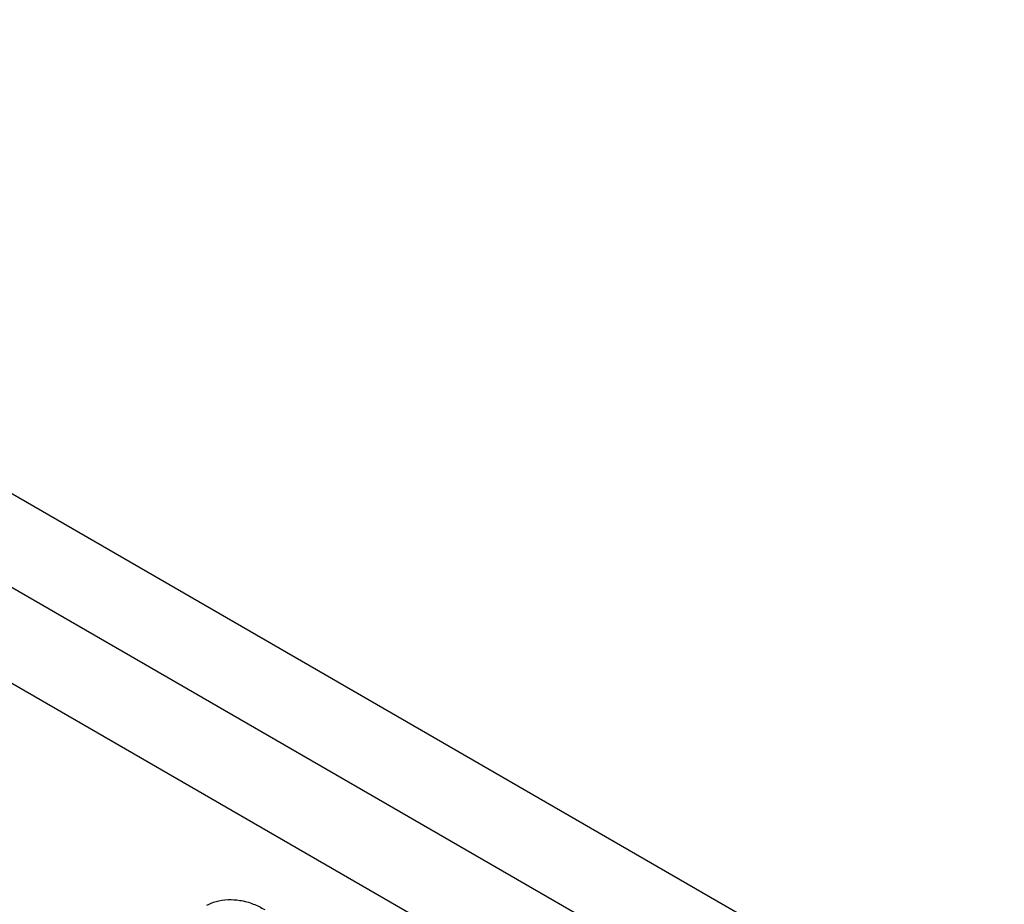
# Model space of a CAD drawing. Header units: inches. Extents: x 0.3 to 33.8, y 0.2 to 21.7.
# Tile 155 of 192: x 30.7309 to 30.8376, y 14.2782 to 14.3741. Entities that reach past the tile are written whole.
import ezdxf

# ---------------------------------------------------------------- set-up
doc = ezdxf.new("R2010")
doc.units = ezdxf.units.IN
doc.header["$MEASUREMENT"] = 0

msp = doc.modelspace()

# ---------------------------------------------------------------- linework, layer by layer
at = {"color": 7, "linetype": 'Continuous', "lineweight": 25}
for p, q in [((30.64114, 14.37405), (30.85327, 14.25159)), ((30.85327, 14.24138), (30.64114, 14.36384)), ((30.85327, 14.24138), (30.64114, 14.36384)), ((30.85312, 14.23109), (30.64099, 14.35355))]:
    msp.add_line(p, q, dxfattribs=at)
msp.add_open_spline([(30.75121, 14.2781), (30.75153, 14.27825), (30.7522, 14.27857), (30.75348, 14.27875), (30.75491, 14.27866), (30.75628, 14.27827), (30.75708, 14.27785), (30.75748, 14.27764)], degree=3, knots=[0, 0, 0, 0, 0.172052, 0.363336, 0.542026, 0.772394, 1, 1, 1, 1], dxfattribs=at)

doc.saveas('drawing.dxf')
